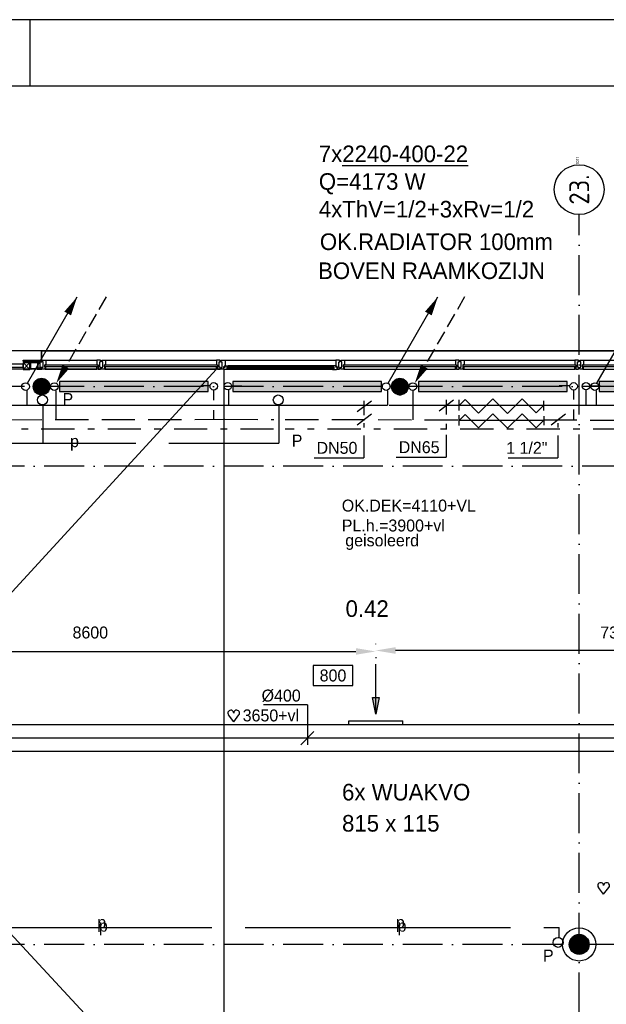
# Model space of a CAD drawing. Extents: x 25315 to 170951, y 867852 to 951952.
# Tile 99 of 119: x 107795 to 116632, y 937125 to 951952. Entities that reach past the tile are written whole.
import ezdxf
from ezdxf.enums import TextEntityAlignment as Align

# ---------------------------------------------------------------- set-up
doc = ezdxf.new("R2010")
doc.units = 0
doc.header["$LTSCALE"] = 100
for name, pattern in [('2322000', [45, 40, -5]), ('2322107', [2000, 1000, 1000]), ('2322108', [7, 5, -2]), ('2322109', [10, 5, -2, 1, -2]), ('CENTER2', [11.25, 7.5, -1.25, 1.25, -1.25]), ('DASHDOT', [9, 6, -1.5, 0, -1.5]), ('LURETOUR', [6, 4, -2])]:
    doc.linetypes.add(name, pattern=pattern)
doc.layers.get('0').update_dxf_attribs({"linetype": 'CONTINUOUS'})
doc.layers.get('DEFPOINTS').update_dxf_attribs({"linetype": 'CONTINUOUS'})
for name, color, linetype in [('00KAD025', 2, 'CONTINUOUS'), ('00KAD070', 5, 'CONTINUOUS'), ('AL$7----_STRAMIEN', 1, 'DASHDOT'), ('ALN-----_BLOCKNAAM', 2, 'CONTINUOUS'), ('BOUW', 8, 'CONTINUOUS'), ('WI561---', 1, 'CONTINUOUS'), ('WL$1----', 4, 'CONTINUOUS'), ('WL531---', 4, 'CONTINUOUS'), ('WL561---', 4, 'CONTINUOUS'), ('WL561---_AANVOER', 4, 'CONTINUOUS'), ('WL561---_RETOUR', 4, 'CONTINUOUS'), ('WL570---', 3, 'CONTINUOUS'), ('WL570---_HARTLIJN', 7, 'CONTINUOUS'), ('WL570---_RETOUR', 3, 'CONTINUOUS'), ('WL570---_TOEVOER', 3, 'CONTINUOUS'), ('WM$1----', 1, 'CONTINUOUS'), ('WM570---', 1, 'CONTINUOUS')]:
    doc.layers.add(name, color=color, linetype=linetype)
doc.styles.add('BURO-018', font='BUROFONT.shx', dxfattribs={"height": 180})
doc.styles.add('BURO-025', font='BUROFONT.shx', dxfattribs={"height": 250})
doc.styles.get("Standard").update_dxf_attribs({"font": 'ISOCP'})
doc.dimstyles.new('CEES', dxfattribs={"dimscale": 100, "dimtxt": 3, "dimasz": 3, "dimexe": 1, "dimexo": 1, "dimgap": 1.5, "dimtad": 0, "dimdec": 0, "dimzin": 0, "dimtxsty": 'BURO-018', "dimcen": -3, "dimdle": 1.25, "dimclrd": 1, "dimclre": 1, "dimclrt": 1, "dimazin": 3, "dimtfac": 0.75, "dimtdec": 0, "dimtofl": 0, "dimtmove": 0, "dimatfit": 3, "dimtvp": 1.5, "dimtolj": 1, "dimtzin": 0})

# ---------------------------------------------------------------- blocks, each defined once
blk = doc.blocks.new('1011')
at = {"layer": 'AL$7----_STRAMIEN', "color": 7, "linetype": 'CONTINUOUS'}
blk.add_circle((-750, 0), 750, dxfattribs=at)
at = {"layer": 'ALN-----_BLOCKNAAM', "linetype": 'CONTINUOUS'}
blk.add_text('1011', height=100, dxfattribs=at).set_placement((0, 0))
blk = doc.blocks.new('LDV1107')
at = {"color": 0, "linetype": 'CONTINUOUS'}
blk.add_line((0.25, 0.43), (6.75, 11.69), dxfattribs=at)
blk.add_lwpolyline([(6.75, 11.69, 0, 1, 0), (5.5, 9.53, 1, 1, 0)], format="xyseb", dxfattribs=at)
blk.add_circle((0, 0), 0.5, dxfattribs=at)
blk = doc.blocks.new('*U131', base_point=(114029, 166965))
at = {"layer": 'WM570---', "linetype": 'CONTINUOUS'}
for p, q in [((114029, 167465), (113369, 167465)), ((114029, 167465), (114029, 166865)), ((114128, 167065), (113929, 166865))]:
    blk.add_line(p, q, dxfattribs=at)
at = {"layer": 'WM570---', "linetype": 'CONTINUOUS', "style": 'BURO-018'}
blk.add_text('%%c400', height=180, dxfattribs=at).set_placement((113929, 167515), align=Align.RIGHT)
blk = doc.blocks.new('LU-ORND')
at = {"color": 0, "linetype": 'CONTINUOUS'}
for p, q in [((-3, 1.5), (-3, -1.5)), ((3, 1.5), (-3, 1.5)), ((3, -1.5), (3, 1.5)), ((-3, -1.5), (3, -1.5))]:
    blk.add_line(p, q, dxfattribs=at)
blk = doc.blocks.new('LU-PIJL7')
at = {"color": 0, "linetype": 'CONTINUOUS'}
for p, q in [((0, 0), (-15, 0)), ((-5, -1), (-5, 1)), ((-5, 1), (0, 0)), ((0, 0), (-5, -1))]:
    blk.add_line(p, q, dxfattribs=at)
blk.add_solid([(-5, 1), (-5, -1), (0, 0)], dxfattribs=at)
blk = doc.blocks.new('A$C4BCC12D8')
at = {"layer": 'BOUW', "color": 1, "style": 'BURO-018'}
blk.add_text('geisoleerd', height=180, dxfattribs=at).set_placement((0, 60))
blk = doc.blocks.new('*D194')
at = {"color": 1, "linetype": 'BYBLOCK'}
for p, q in [((113159, 636676), (113159, 636680)), ((120459, 636676), (120459, 636680)), ((120159, 636580), (113459, 636580))]:
    blk.add_line(p, q, dxfattribs=at)
for points in [[(113459, 636630), (113459, 636530), (113159, 636580)], [(120159, 636630), (120159, 636530), (120459, 636580)]]:
    blk.add_solid(points, dxfattribs=at)
at = {"layer": 'DEFPOINTS', "color": 0, "linetype": 'BYBLOCK'}
for p in [(113159, 636580), (113159, 636576), (120459, 636576)]:
    blk.add_point(p, dxfattribs=at)
at = {"color": 1, "linetype": 'BYBLOCK', "insert": (116809, 636850), "char_height": 180, "attachment_point": 5, "style": 'BURO-018'}
blk.add_mtext('\\A1;7300', dxfattribs=at)
blk = doc.blocks.new('*D195')
at = {"color": 1, "linetype": 'BYBLOCK'}
for p, q in [((104859, 636566), (112859, 636566)), ((104559, 636475), (104559, 636466)), ((113159, 636480), (113159, 636466))]:
    blk.add_line(p, q, dxfattribs=at)
for points in [[(104859, 636616), (104859, 636516), (104559, 636566)], [(112859, 636616), (112859, 636516), (113159, 636566)]]:
    blk.add_solid(points, dxfattribs=at)
at = {"layer": 'DEFPOINTS', "color": 0, "linetype": 'BYBLOCK'}
for p in [(104559, 636575), (113159, 636580), (113159, 636566)]:
    blk.add_point(p, dxfattribs=at)
at = {"color": 1, "linetype": 'BYBLOCK', "insert": (108859, 636850), "char_height": 180, "attachment_point": 5, "style": 'BURO-018'}
blk.add_mtext('\\A1;8600', dxfattribs=at)
blk = doc.blocks.new('LU-1D-K-190')
at = {"color": 0, "linetype": 'CONTINUOUS'}
for p, q in [((-0.5, 200), (0.5, 200)), ((-0.5, -200), (0.5, -200))]:
    blk.add_line(p, q, dxfattribs=at)
at = {"layer": 'WL570---_HARTLIJN', "linetype": 'CENTER2'}
blk.add_line((-0.5, 0), (0.5, 0), dxfattribs=at)
blk = doc.blocks.new('CVHATCH1')
at = {"color": 0, "linetype": 'CONTINUOUS'}
blk.add_solid([(-0.5, -0.5), (0.5, -0.5), (-0.5, 0.5), (0.5, 0.5)], dxfattribs=at)
blk = doc.blocks.new('2322401')
at = {"color": 0, "linetype": 'CONTINUOUS'}
for p, q in [((-0.5, 0.5, 1), (-0.5, 0.5)), ((-0.5, 0.5, 1), (-0.5, -0.5, 1)), ((0.5, 0.5, 1), (-0.5, 0.5, 1)), ((0.5, 0.5), (-0.5, 0.5)), ((-0.5, 0.5), (-0.5, -0.5)), ((0.5, 0.5, 1), (0.5, 0.5)), ((0.5, -0.5, 1), (0.5, 0.5, 1)), ((0.5, -0.5), (0.5, 0.5)), ((-0.5, -0.5, 1), (-0.5, -0.5)), ((-0.5, -0.5, 1), (0.5, -0.5, 1)), ((-0.5, -0.5), (0.5, -0.5)), ((0.5, -0.5, 1), (0.5, -0.5))]:
    blk.add_line(p, q, dxfattribs=at)
blk = doc.blocks.new('LDV3108')
at = {"color": 0, "linetype": 'CONTINUOUS'}
for p, q in [((6.75, 11.69), (5.81, 10.07)), ((5.44, 9.42), (4.5, 7.79)), ((4.13, 7.14), (3.19, 5.52)), ((2.81, 4.87), (1.88, 3.25)), ((1.5, 2.6), (0.56, 0.97))]:
    blk.add_line(p, q, dxfattribs=at)
blk.add_lwpolyline([(0.25, 0.43, 0, 1, 0), (1.5, 2.6, 1, 1, 0)], format="xyseb", dxfattribs=at)
blk.add_circle((0, 0), 0.5, dxfattribs=at)
blk = doc.blocks.new('HART')
at = {"color": 1}
for q in [(-39.7, 52.4), (39.7, 52.4)]:
    blk.add_line((0, 0), q, dxfattribs=at)
for centre, start, end in [((-22.1, 65.7), 0, 217.18669), ((22.1, 65.7), 322.81331, 180)]:
    blk.add_arc(centre, 22.1, start, end, dxfattribs=at)
blk = doc.blocks.new('CVRINFO2')
at = {"color": 0, "linetype": 'CONTINUOUS', "style": 'BURO-025'}
for tag, p in [('CV_TEXT125', (0, 0)), ('CV_TEXT225', (0, -4.17)), ('CV_TEXT325', (0, -8.33)), ('CV_TEXT425', (0, -12.5))]:
    blk.add_attdef(tag, p, '', height=2.5, dxfattribs=at)
blk = doc.blocks.new('2322000-1')
at = {"layer": 'WM$1----', "color": 0, "style": 'BURO-018'}
for p in [(108621, 639705), (109055, 632409), (113555, 632409)]:
    blk.add_text('p', height=180, dxfattribs=at).set_placement(p, align=Align.MIDDLE)

msp = doc.modelspace()

# ---------------------------------------------------------------- hatches: boundary and pattern name
at = {"layer": 'BOUW'}
h = msp.add_hatch(dxfattribs=at)
h.set_pattern_fill('GEWPBET', color=256, scale=100, style=0)
h.set_pattern_definition([(0, (-42176.58, 912883.259), (0, 20), [])])
edge = h.paths.add_edge_path()
edge.add_arc((108123.6, 946427.5), 125, 0, 360)
h = msp.add_hatch(dxfattribs=at)
h.set_pattern_fill('GEWPBET', color=256, scale=100, style=0)
h.set_pattern_definition([(0, (-36776.58, 912883.259), (0, 20), [])])
edge = h.paths.add_edge_path()
edge.add_arc((113523.6, 946427.5), 125, 0, 360)
h = msp.add_hatch(dxfattribs=at)
h.set_pattern_fill('GEWPBET', color=256, scale=100, angle=90, style=0)
h.set_pattern_definition([(90, (116223.774, 938027.546), (-20, 1e-15), [])])
edge = h.paths.add_edge_path()
edge.add_arc((116223.8, 938027.5), 150, 0, 360)

# ---------------------------------------------------------------- linework, layer by layer
at = {"color": 3, "linetype": 'CONTINUOUS'}
for p, q in [((114416.1, 946067.9), (114416.1, 946227.4)), ((114418.4, 946146.9), (114504.8, 946233.2)), ((114419.6, 946146.9), (115689.2, 946146.9)), ((114504.8, 946233.2), (114708.9, 946029.1)), ((114708.9, 946029.1), (114923, 946243.3)), ((114923, 946243.3), (115142.8, 946023.6)), ((115142.8, 946023.6), (115362.5, 946243.3)), ((115362.5, 946243.3), (115574, 946031.7)), ((115574, 946031.7), (115689.2, 946146.9)), ((115689.2, 946066.9), (115689.2, 946214.6)), ((114416.1, 945841.1), (114416.1, 945995.6)), ((114418.4, 945922.9), (114504.7, 946009.2)), ((114504.7, 946009.2), (114708.9, 945804.9)), ((114708.9, 945804.9), (114923, 946019)), ((114923, 946019), (115142.8, 945799.3)), ((115142.8, 945799.3), (115362.5, 946019)), ((115362.5, 946019), (115574, 945807.5)), ((115689.2, 945980.5), (115689.2, 945846.7)), ((114419.6, 945922.7), (115689.2, 945922.7)), ((115574, 945807.5), (115689.2, 945922.7))]:
    msp.add_line(p, q, dxfattribs=at)
at = {"layer": '00KAD025', "linetype": 'CONTINUOUS'}
for p, q in [((170950.7, 951952.4), (25314.7, 951952.4)), ((107950.7, 950952.4), (107950.7, 951952.4))]:
    msp.add_line(p, q, dxfattribs=at)
at = {"layer": '00KAD070', "linetype": 'CONTINUOUS'}
msp.add_line((169950.7, 950952.4), (26314.7, 950952.4), dxfattribs=at)
at = {"layer": 'AL$7----_STRAMIEN', "color": 1}
for p, q in [((116223.6, 911801.7), (116223.6, 949017.7)), ((135768.3, 946427.5), (54713.7, 946427.5)), ((135768.3, 945227.5), (54689.6, 945227.5)), ((135768.3, 945227.5), (54693, 945227.5)), ((135768.3, 938027.5), (54329.2, 938027.5))]:
    msp.add_line(p, q, dxfattribs=at)
at = {"layer": 'BOUW'}
for p, q in [((132963.6, 946967.5), (99483.6, 946967.5)), ((108123.6, 946967.7), (124323.6, 946967.7)), ((108123.6, 946796.7), (108123.6, 946967.7)), ((107958.6, 946695.9), (107958.6, 946789.4)), ((107964.6, 946695.9), (107964.6, 946789.4)), ((107966.8, 946797.7), (108060.3, 946797.7)), ((107966.8, 946791.7), (108060.3, 946791.7)), ((108062.6, 946789.4), (108062.6, 946695.9)), ((108068.6, 946789.4), (108068.6, 946695.9)), ((110873.6, 946687.7), (99763.6, 946687.7)), ((99763.6, 946687.7), (110873.6, 934727.7)), ((99763.6, 934727.7), (110758.6, 946687.7)), ((108060.3, 946693.7), (107966.8, 946693.7)), ((108060.3, 946687.7), (107966.8, 946687.7)), ((110873.6, 934727.7), (110873.6, 946687.7))]:
    msp.add_line(p, q, dxfattribs=at)
for points in [[(108123.8, 946967.7), (108123.8, 946826.7)], [(107848.6, 946682.7), (107948.6, 946787.7)], [(107948.6, 946682.7), (107848.6, 946787.7)], [(108188.6, 946826.7), (108958.6, 946826.7)], [(109088.6, 946826.7), (110758.6, 946826.7)], [(110888.6, 946826.7), (112558.6, 946826.7)], [(112511.5, 946738.7), (110935.7, 946738.7)], [(112688.6, 946826.7), (114358.6, 946826.7)], [(114488.6, 946826.7), (116158.6, 946826.7)], [(116288.6, 946826.7), (117958.6, 946826.7)], [(108188.6, 946687.7), (108958.6, 946687.7)], [(109088.6, 946687.7), (110758.6, 946687.7)], [(112511.5, 946684.7), (110935.7, 946684.7)], [(112688.6, 946687.7), (114358.6, 946687.7)], [(114488.6, 946687.7), (116158.6, 946687.7)], [(116288.6, 946687.7), (117958.6, 946687.7)]]:
    msp.add_lwpolyline(points, dxfattribs=at)
for points in [[(107553.7, 946717.7), (107848.6, 946717.7), (107848.6, 946762.7), (103293.5, 946762.7), (102998.6, 946762.7), (102998.6, 946717.7), (103293.5, 946717.7)], [(108127.6, 946826.7), (108127.6, 946814.7), (107848.6, 946814.7), (107848.6, 946826.7)], [(107848.6, 946814.7), (107848.6, 946797.7), (107890, 946797.7), (107890, 946814.7)], [(107848.6, 946787.7), (107848.6, 946682.7), (107948.6, 946682.7), (107948.6, 946787.7)], [(107850.6, 946797.7), (107850.6, 946787.7), (107958.6, 946787.7), (107958.6, 946797.7)], [(108068.6, 946814.7), (108068.6, 946797.7), (108127.6, 946797.7), (108127.6, 946814.7)], [(108127.6, 946702.7), (108068.6, 946702.7), (108068.6, 946797.7), (108100.6, 946797.7), (108100.6, 946779.7), (108100.6, 946779.7), (108100.6, 946717.7), (108127.6, 946717.7)], [(108171.6, 946687.7), (108132.6, 946687.7), (108132.6, 946693.7), (108132.6, 946707.7), (108132.6, 946707.7), (108132.6, 946717.7), (108146.6, 946717.7), (108146.6, 946797.7), (108132.6, 946797.7), (108132.6, 946806.7), (108132.6, 946806.7), (108132.6, 946820.7), (108132.6, 946826.7), (108151.5, 946826.7), (108188.6, 946826.7), (108188.6, 946819.7), (108188.6, 946815.7), (108188.6, 946807.7), (108188.6, 946754.7), (108171.6, 946754.7)], [(108171.6, 946724.7), (108171.6, 946692.7), (108176.6, 946692.7), (108176.6, 946687.7), (108188.6, 946687.7), (108188.6, 946724.7)], [(108973.6, 946752.7), (108973.6, 946726.7), (108173.6, 946726.7), (108173.6, 946752.7)], [(108975.6, 946687.7), (109014.6, 946687.7), (109014.6, 946693.7), (109014.6, 946707.7), (109014.6, 946707.7), (109014.6, 946717.7), (109000.6, 946717.7), (109000.6, 946797.7), (109014.6, 946797.7), (109014.6, 946806.7), (109014.6, 946806.7), (109014.6, 946820.7), (109014.6, 946826.7), (108995.7, 946826.7), (108958.6, 946826.7), (108958.6, 946819.7), (108958.6, 946815.7), (108958.6, 946807.7), (108958.6, 946754.7), (108975.6, 946754.7)], [(108975.6, 946724.7), (108975.6, 946692.7), (108970.6, 946692.7), (108970.6, 946687.7), (108958.6, 946687.7), (108958.6, 946724.7)], [(109071.6, 946687.7), (109032.6, 946687.7), (109032.6, 946693.7), (109032.6, 946707.7), (109032.6, 946707.7), (109032.6, 946717.7), (109046.6, 946717.7), (109046.6, 946797.7), (109032.6, 946797.7), (109032.6, 946807.2), (109032.6, 946807.2), (109032.6, 946820.7), (109032.6, 946826.7), (109051.5, 946826.7), (109088.6, 946826.7), (109088.6, 946819.7), (109088.6, 946815.7), (109088.6, 946807.7), (109088.6, 946754.7), (109071.6, 946754.7)], [(109071.6, 946724.7), (109071.6, 946692.7), (109076.6, 946692.7), (109076.6, 946687.7), (109088.6, 946687.7), (109088.6, 946724.7)], [(110773.6, 946752.7), (110773.6, 946726.7), (109073.6, 946726.7), (109073.6, 946752.7)], [(110775.6, 946687.7), (110814.6, 946687.7), (110814.6, 946693.7), (110814.6, 946707.7), (110814.6, 946707.7), (110814.6, 946717.7), (110800.6, 946717.7), (110800.6, 946797.7), (110814.6, 946797.7), (110814.6, 946806.7), (110814.6, 946806.7), (110814.6, 946820.7), (110814.6, 946826.7), (110795.7, 946826.7), (110758.6, 946826.7), (110758.6, 946819.7), (110758.6, 946815.7), (110758.6, 946807.7), (110758.6, 946754.7), (110775.6, 946754.7)], [(110775.6, 946724.7), (110775.6, 946692.7), (110770.6, 946692.7), (110770.6, 946687.7), (110758.6, 946687.7), (110758.6, 946724.7)], [(110832.6, 946687.7), (110832.6, 946717.2), (110846.6, 946717.2), (110846.6, 946797.2), (110832.6, 946797.2), (110832.6, 946826.7), (110888.6, 946826.7), (110888.6, 946738.7), (110879.6, 946738.7), (110879.6, 946723.7), (110865.6, 946723.7), (110865.6, 946687.7)], [(110878.3, 946684.7), (110875.8, 946688.9), (110868.8, 946688.9), (110868.8, 946718.7), (110891.3, 946718.7), (110891.3, 946723.7), (110883.3, 946723.7), (110883.3, 946738.7), (110888.6, 946738.7), (110935.7, 946738.7), (110937.8, 946725.7), (110920.8, 946725.7), (110920.8, 946684.7)], [(112524.4, 946723.7), (112524.4, 946702.5), (110922.8, 946702.5), (110922.8, 946723.7)], [(112568.9, 946684.7), (112571.3, 946688.9), (112578.4, 946688.9), (112578.4, 946718.7), (112555.9, 946718.7), (112555.9, 946723.7), (112563.9, 946723.7), (112563.9, 946738.7), (112558.6, 946738.7), (112511.5, 946738.7), (112509.4, 946725.7), (112526.4, 946725.7), (112526.4, 946684.7)], [(112614.6, 946687.7), (112614.6, 946717.2), (112600.6, 946717.2), (112600.6, 946797.2), (112614.6, 946797.2), (112614.6, 946826.7), (112558.6, 946826.7), (112558.6, 946738.7), (112567.6, 946738.7), (112567.6, 946723.7), (112581.6, 946723.7), (112581.6, 946687.7)], [(112671.6, 946687.7), (112632.6, 946687.7), (112632.6, 946693.7), (112632.6, 946707.7), (112632.6, 946707.7), (112632.6, 946717.7), (112646.6, 946717.7), (112646.6, 946797.7), (112632.6, 946797.7), (112632.6, 946807.2), (112632.6, 946807.2), (112632.6, 946820.7), (112632.6, 946826.7), (112651.5, 946826.7), (112688.6, 946826.7), (112688.6, 946819.7), (112688.6, 946815.7), (112688.6, 946807.7), (112688.6, 946754.7), (112671.6, 946754.7)], [(112671.6, 946724.7), (112671.6, 946692.7), (112676.6, 946692.7), (112676.6, 946687.7), (112688.6, 946687.7), (112688.6, 946724.7)], [(114373.6, 946752.7), (114373.6, 946726.7), (112673.6, 946726.7), (112673.6, 946752.7)], [(114375.6, 946687.7), (114414.6, 946687.7), (114414.6, 946693.7), (114414.6, 946707.7), (114414.6, 946707.7), (114414.6, 946717.7), (114400.6, 946717.7), (114400.6, 946797.7), (114414.6, 946797.7), (114414.6, 946806.7), (114414.6, 946806.7), (114414.6, 946820.7), (114414.6, 946826.7), (114395.7, 946826.7), (114358.6, 946826.7), (114358.6, 946819.7), (114358.6, 946815.7), (114358.6, 946807.7), (114358.6, 946754.7), (114375.6, 946754.7)], [(114375.6, 946724.7), (114375.6, 946692.7), (114370.6, 946692.7), (114370.6, 946687.7), (114358.6, 946687.7), (114358.6, 946724.7)], [(114471.6, 946687.7), (114432.6, 946687.7), (114432.6, 946693.7), (114432.6, 946707.7), (114432.6, 946707.7), (114432.6, 946717.7), (114446.6, 946717.7), (114446.6, 946797.7), (114432.6, 946797.7), (114432.6, 946807.2), (114432.6, 946807.2), (114432.6, 946820.7), (114432.6, 946826.7), (114451.5, 946826.7), (114488.6, 946826.7), (114488.6, 946819.7), (114488.6, 946815.7), (114488.6, 946807.7), (114488.6, 946754.7), (114471.6, 946754.7)], [(114471.6, 946724.7), (114471.6, 946692.7), (114476.6, 946692.7), (114476.6, 946687.7), (114488.6, 946687.7), (114488.6, 946724.7)], [(116173.6, 946752.7), (116173.6, 946726.7), (114473.6, 946726.7), (114473.6, 946752.7)], [(116175.6, 946687.7), (116214.6, 946687.7), (116214.6, 946693.7), (116214.6, 946707.7), (116214.6, 946707.7), (116214.6, 946717.7), (116200.6, 946717.7), (116200.6, 946797.7), (116214.6, 946797.7), (116214.6, 946806.7), (116214.6, 946806.7), (116214.6, 946820.7), (116214.6, 946826.7), (116195.7, 946826.7), (116158.6, 946826.7), (116158.6, 946819.7), (116158.6, 946815.7), (116158.6, 946807.7), (116158.6, 946754.7), (116175.6, 946754.7)], [(116175.6, 946724.7), (116175.6, 946692.7), (116170.6, 946692.7), (116170.6, 946687.7), (116158.6, 946687.7), (116158.6, 946724.7)], [(116271.6, 946687.7), (116232.6, 946687.7), (116232.6, 946693.7), (116232.6, 946707.7), (116232.6, 946707.7), (116232.6, 946717.7), (116246.6, 946717.7), (116246.6, 946797.7), (116232.6, 946797.7), (116232.6, 946807.2), (116232.6, 946807.2), (116232.6, 946820.7), (116232.6, 946826.7), (116251.5, 946826.7), (116288.6, 946826.7), (116288.6, 946819.7), (116288.6, 946815.7), (116288.6, 946807.7), (116288.6, 946754.7), (116271.6, 946754.7)], [(116271.6, 946724.7), (116271.6, 946692.7), (116276.6, 946692.7), (116276.6, 946687.7), (116288.6, 946687.7), (116288.6, 946724.7)], [(117973.6, 946752.7), (117973.6, 946726.7), (116273.6, 946726.7), (116273.6, 946752.7)], [(108127.6, 946702.7), (108068.6, 946702.7), (108068.6, 946687.7), (108127.6, 946687.7)], [(110920.8, 946687), (110920.8, 946700.5), (110937.8, 946700.5), (110937.8, 946687)], [(112526.4, 946687), (112526.4, 946700.5), (112509.4, 946700.5), (112509.4, 946687)]]:
    msp.add_lwpolyline(points, close=True, dxfattribs=at)
for centre, radius in [((108123.6, 946427.5), 125), ((113523.6, 946427.5), 125), ((116223.8, 938027.5), 250), ((116223.8, 938027.5), 150)]:
    msp.add_circle(centre, radius, dxfattribs=at)
for centre, radius, start, end in [((107966.8, 946789.4), 8.25, 90, 180), ((107966.8, 946789.4), 2.25, 90, 180), ((108060.3, 946789.4), 8.25, 0, 90), ((108060.3, 946789.4), 2.25, 0, 90), ((107966.8, 946695.9), 8.25, 180, 270), ((107966.8, 946695.9), 2.25, 180, 270), ((108060.3, 946695.9), 2.25, 270, 0), ((108060.3, 946695.9), 8.25, 270, 0)]:
    msp.add_arc(centre, radius, start, end, dxfattribs=at)
at = {"layer": 'WL$1----', "linetype": '2322000'}
for p, q in [((108146.2, 946149.7), (108146.2, 945577.6)), ((111698.8, 946149.7), (111698.8, 945577.6)), ((101043.1, 945577.6), (111698.8, 945577.6)), ((106690.4, 938282.6), (115920, 938282.6)), ((115920, 938138.1), (115920, 938282.6))]:
    msp.add_line(p, q, dxfattribs=at)
at = {"layer": 'WL531---', "linetype": '2322109'}
for p, q in [((111621.1, 945785.7), (100771.4, 945785.7)), ((118932.1, 945785.7), (111795, 945785.7))]:
    msp.add_line(p, q, dxfattribs=at)
at = {"layer": 'WL561---', "color": 1}
for p, q in [((112230.5, 945354.1), (112981.6, 945353.5)), ((113468.2, 945364.4), (114219.3, 945363.8)), ((115151.3, 945354.1), (115902.4, 945353.5))]:
    msp.add_line(p, q, dxfattribs=at)
for centre in [(110718.2, 946431.7), (110929.1, 946433.5), (116140.8, 946431.7), (116325.6, 946433.5)]:
    msp.add_circle(centre, 55.7, dxfattribs=at)
at = {"layer": 'WL561---_AANVOER', "linetype": '2322107'}
for p, q in [((110665.3, 946436.6), (110525.1, 946436.6)), ((110979.9, 946436.6), (111141.6, 946436.6)), ((116089.6, 946436.6), (115921.6, 946436.6)), ((116385, 946436.6), (116546.8, 946436.6)), ((107903.1, 946361.2), (107903.1, 946148.3)), ((110942.7, 946377.6), (110942.7, 946148.3)), ((113336.3, 946361.2), (113336.3, 946148.3)), ((116322.3, 946374.7), (116322.3, 946148.3)), ((116479.8, 946361.2), (116479.8, 946148.3)), ((105410.9, 946148.3), (107903.1, 946148.3)), ((107903.1, 946148.3), (110699.9, 946148.3)), ((110691.4, 946148.3), (113336.3, 946148.3)), ((113360.7, 946148.3), (114424.4, 946148.3)), ((115689.2, 946148.3), (116479.8, 946148.3)), ((116276.3, 946148.3), (116406, 946148.3)), ((116479.8, 946148.3), (121521.5, 946148.3))]:
    msp.add_line(p, q, dxfattribs=at)
at = {"layer": 'WL561---_RETOUR', "linetype": '2322108'}
for p, q in [((108338.2, 946363), (108338.7, 945924.3, 48.9)), ((110716.3, 946377.6), (110716.3, 946220.7)), ((113716.7, 946363), (113717.2, 945924.3, 48.9)), ((116136, 946373.1), (116136, 946230.8)), ((110716.3, 946071.1), (110716.3, 945934.4)), ((116136, 946081.2), (116136, 945924.9)), ((100631.2, 945914.8), (110883.2, 945934.7, 82.8)), ((110883.2, 945934.7, 82.8), (111621.2, 945933, 75.8)), ((111795.1, 945932.6, 74.1), (114419.6, 945926.6, 49.2)), ((115687.8, 945925.2), (121577.7, 945914.8))]:
    msp.add_line(p, q, dxfattribs=at)
at = {"layer": 'WL570---', "color": 1}
for p, q in [((112878.5, 946050.3), (113095.1, 946215.2)), ((112981.6, 946215.2), (112981.6, 945998.7)), ((114116.2, 946060.6), (114332.7, 946225.5)), ((114219.3, 946225.5), (114219.3, 946009)), ((112878.5, 945850.8), (113095.1, 946015.8)), ((115799.3, 945850.8), (116015.9, 946015.8)), ((112981.6, 945875), (112981.6, 945813.2)), ((114219.3, 945864.7), (114219.3, 945802.9)), ((115902.4, 945875), (115902.4, 945813.2)), ((112981.6, 945689.5), (112981.6, 945353.5)), ((114219.3, 945699.8), (114219.3, 945363.8)), ((115902.4, 945689.5), (115902.4, 945353.5))]:
    msp.add_line(p, q, dxfattribs=at)
at = {"layer": 'WL570---'}
for centre in [(108137.8, 946226.4), (111690.3, 946226.4), (115906.7, 938057.3)]:
    msp.add_circle(centre, 74.7, dxfattribs=at)
at = {"layer": 'WM570---', "color": 3}
for p, q in [((112751.3, 941334.5), (112751.3, 941394.3)), ((112751.3, 941394.3), (113566.3, 941394.3)), ((113566.3, 941334.5), (113566.3, 941394.3))]:
    msp.add_line(p, q, dxfattribs=at)

# ---------------------------------------------------------------- block references
at = {"layer": 'AL$7----_STRAMIEN'}
ref = msp.add_blockref('1011', (116223.6, 949768.6), dxfattribs=dict(at, xscale=0.5, yscale=0.5, zscale=0.5, rotation=90))
ref.add_attrib('STR-NAAM', '23.', dxfattribs={"color": 3, "linetype": 'CONTINUOUS', "height": 300, "rotation": 90}).set_placement((116223.6, 949393.6), align=Align.MIDDLE)
ref = msp.add_blockref('1011', (116223.6, 949768.6), dxfattribs=dict(at, xscale=0.5, yscale=0.5, zscale=0.5, rotation=90))
ref.add_attrib('STR-NAAM', '23.', dxfattribs={"color": 3, "linetype": 'CONTINUOUS', "height": 300, "rotation": 90}).set_placement((116223.6, 949393.6), align=Align.MIDDLE)
at = {"layer": 'WI561---'}
ref = msp.add_blockref('CVRINFO2', (112301.5, 949807.4, 120), dxfattribs=dict(at, xscale=100, yscale=100, zscale=100))
ref.add_attrib('CV_TEXT125', '7x%%u2240-400-22', (112301.5, 949807.4, 120), dxfattribs={"layer": '0', "color": 2, "linetype": 'CONTINUOUS', "height": 250, "style": 'BURO-025'})
ref.add_attrib('CV_TEXT225', 'Q=4173 W', (112301.5, 949390.7, 120), dxfattribs={"layer": '0', "color": 2, "linetype": 'CONTINUOUS', "height": 250, "style": 'BURO-025'})
ref.add_attrib('CV_TEXT325', '4xThV=1/2+3xRv=1/2', (112301.5, 948974, 120), dxfattribs={"layer": '0', "color": 2, "linetype": 'CONTINUOUS', "height": 250, "style": 'BURO-025'})
at = {"layer": 'WL561---', "xscale": 2240, "yscale": 150}
for name, p, zscale in [('2322401', (109514.7, 946427.4, 120), 400), ('CVHATCH1', (109514.7, 946427.4, 120), 2240), ('2322401', (112127.4, 946427.4, 120), 400), ('CVHATCH1', (112127.4, 946427.4, 120), 2240), ('2322401', (114922, 946427.4, 120), 400), ('CVHATCH1', (114922, 946427.4, 120), 2240), ('CVHATCH1', (117643.4, 946427.4, 120), 2240), ('2322401', (117643.4, 946427.4, 120), 400)]:
    msp.add_blockref(name, p, dxfattribs=dict(at, zscale=zscale))
at = {"layer": 'WL561---_AANVOER', "color": 2, "xscale": 115.5, "yscale": 115.5, "zscale": 115.5}
for p in [(107882.8, 946427.5), (113315.9, 946427.5), (116459.5, 946427.5)]:
    msp.add_blockref('LDV1107', p, dxfattribs=at)
at = {"layer": 'WL561---_RETOUR', "color": 2, "xscale": 115.5, "yscale": 115.5, "zscale": 115.5}
for p in [(108317, 946427.5), (113717.5, 946427.5)]:
    msp.add_blockref('LDV3108', p, dxfattribs=at)
at = {"layer": 'WL570---'}
msp.add_blockref('A$C4BCC12D8', (112700.2, 943961.9), dxfattribs=at)
at = {"layer": 'WL570---', "color": 1, "xscale": 2, "yscale": 2, "zscale": 2}
for p in [(111019.5, 941378.9), (116592.4, 938781.5)]:
    msp.add_blockref('HART', p, dxfattribs=at)
at = {"layer": 'WL570---_RETOUR', "linetype": 'LURETOUR', "xscale": 12826.69136467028, "rotation": 180}
msp.add_blockref('LU-1D-K-190', (110378.4, 941134.5), dxfattribs=at)
at = {"layer": 'WL570---_TOEVOER', "color": 1, "xscale": 50, "yscale": 50, "zscale": 50, "rotation": 270}
msp.add_blockref('LU-PIJL7', (113158.8, 941495.2), dxfattribs=at)
at = {"layer": 'WM$1----'}
msp.add_blockref('2322000-1', (0, 305873.1), dxfattribs=at)
at = {"layer": 'WM570---'}
ref = msp.add_blockref('LU-ORND', (112515, 942077.3), dxfattribs=dict(at, xscale=100, yscale=100, zscale=100))
ref.add_attrib('LU_TEXT1', '800', dxfattribs={"layer": '0', "color": 1, "linetype": 'CONTINUOUS', "height": 180, "style": 'BURO-018'}).set_placement((112515, 942077.3), align=Align.MIDDLE)
msp.add_blockref('*U131', (112128.7, 941134.5), dxfattribs=at)

# ---------------------------------------------------------------- texts
at = {"layer": 'BOUW', "color": 1, "style": 'BURO-018'}
for s, height, p in [('OK.DEK=4110+VL', 180, (112647.3, 944545.5)), ('PL.h.=3900+vl', 180, (112647.3, 944245.5)), ('6x WUAKVO', 250, (112651.4, 940195.3)), ('815 x 115', 250, (112651.4, 939725.9))]:
    msp.add_text(s, height=height, dxfattribs=at).set_placement(p)
at = {"layer": 'BOUW', "style": 'BURO-025'}
msp.add_text('0.42', height=250, dxfattribs=at).set_placement((112703.9, 942958.9))
at = {"layer": 'WL$1----', "color": 1, "style": 'BURO-018'}
for p in [(108440.8, 946149.6), (111893.2, 945523.9), (115678, 937769.6)]:
    msp.add_text('P', height=180, dxfattribs=at).set_placement(p)
at = {"layer": 'WL561---', "color": 2, "style": 'BURO-025'}
for s, p in [('OK.RADIATOR 100mm ', (112317.2, 948483.8)), ('BOVEN RAAMKOZIJN', (112289.9, 948047.2))]:
    msp.add_text(s, height=250, dxfattribs=at).set_placement(p)
at = {"layer": 'WL561---', "color": 1, "style": 'BURO-018'}
for s, p in [('DN50', (112267.3, 945415)), ('DN65', (113505, 945425.3)), ('1 1/2"', (115124.7, 945415))]:
    msp.add_text(s, height=180, dxfattribs=at).set_placement(p)
at = {"layer": 'WL570---', "color": 1, "style": 'BURO-018'}
msp.add_text('3650+vl', height=180, dxfattribs=at).set_placement((111154.6, 941385.6))
at = {"layer": 'WM570---', "color": 1, "style": 'BURO-018'}
for p in [(108964.6, 938270.9), (113463.2, 938270.9)]:
    msp.add_text('p', height=180, dxfattribs=at).set_placement(p)

# ---------------------------------------------------------------- dimensions: what is measured, and where the dimension line sits
at = {"layer": 'WL570---'}
for base, p1, p2, picture, middle in [((113158.8, 942439.3), (104558.8, 942448.2), (113158.8, 942452.6), '*D195', (108858.8, 942723.1)), ((113158.8, 942452.6), (120458.8, 942448.9), (113158.8, 942448.9), '*D194', (116808.8, 942722.7))]:
    dim = msp.add_linear_dim(base=base, p1=p1, p2=p2, dimstyle='CEES', dxfattribs=at)
    dim.commit()
    dim.dimension.update_dxf_attribs({"geometry": picture, "text_midpoint": middle, "insert": (0, 305873.1)})

doc.saveas('drawing.dxf')
